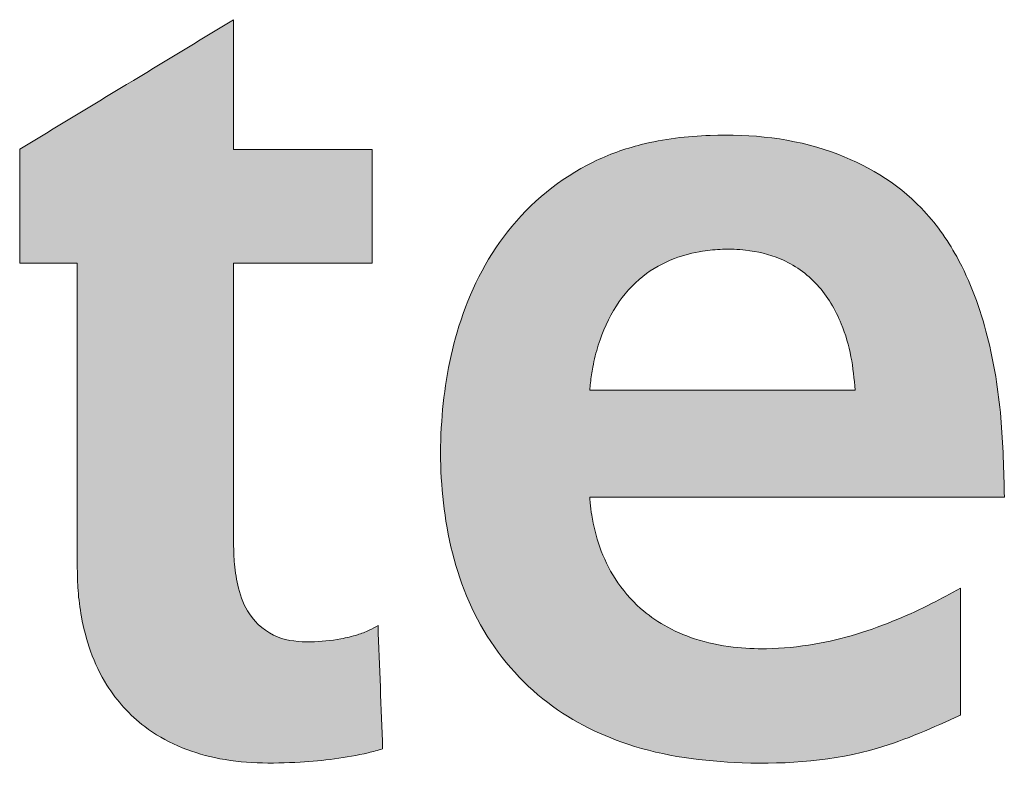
# Paper-space layout 'Hoja2' of a CAD drawing. Header units: millimetres. Extents: x 195 to 7681, y 65 to 5395.
# Tile 7 of 13: x 5647 to 5785, y 249 to 354. Entities that reach past the tile are written whole.
import ezdxf

# ---------------------------------------------------------------- set-up
doc = ezdxf.new("R2010")
doc.units = ezdxf.units.MM

# ---------------------------------------------------------------- blocks, each defined once
blk = doc.blocks.new('LOGO_sombreado')
at = {"linetype": 'Continuous', "ltscale": 13}
h = blk.add_hatch(color=7, dxfattribs=at)
edge = h.paths.add_edge_path(flags=0)
edge.add_line((394.38, 175.74), (394.38, 159.72))
edge.add_line((394.38, 159.72), (402.46, 159.72))
edge.add_line((402.46, 159.72), (402.46, 116.89))
edge.add_spline(control_points=[(402.46, 116.89), (402.48, 115.86), (402.53, 113.58), (403.03, 109.66), (404.21, 105.11), (406.82, 99.61), (412.28, 93.56), (422.06, 89.48), (432.98, 89.44), (440.88, 90.34), (444.66, 91.36), (445.33, 91.54)], knot_values=[1, 1, 1, 1, 1.051786, 1.114942, 1.199039, 1.287641, 1.419841, 1.600257, 1.8029, 1.96483, 2, 2, 2, 2], weights=[1, 1, 1, 1, 1, 1, 1, 1, 1, 1, 1, 1], degree=3, periodic=0)
edge.add_line((445.33, 91.54), (444.68, 108.87))
edge.add_spline(control_points=[(444.68, 108.87), (444.28, 108.64), (443.36, 108.11), (441.61, 107.48), (438.87, 106.82), (435.11, 106.45), (430.29, 106.82), (426.5, 109.98), (425.02, 113.93), (424.48, 117.29), (424.42, 119.38), (424.4, 120.32)], knot_values=[3, 3, 3, 3, 3.046639, 3.106422, 3.186605, 3.329255, 3.487089, 3.658935, 3.789624, 3.905168, 4, 4, 4, 4], weights=[1, 1, 1, 1, 1, 1, 1, 1, 1, 1, 1, 1], degree=3, periodic=0)
edge.add_line((424.4, 120.32), (424.4, 159.72))
edge.add_line((424.4, 159.72), (443.84, 159.72))
edge.add_line((443.84, 159.72), (443.84, 175.71))
edge.add_line((443.84, 175.71), (424.4, 175.71))
edge.add_line((424.4, 175.71), (424.4, 193.92))
edge.add_line((424.4, 193.92), (394.38, 175.74))
h = blk.add_hatch(color=7, dxfattribs=at)
edge = h.paths.add_edge_path(flags=0)
edge.add_spline(control_points=[(532.61, 126.87), (532.53, 130.61), (532.36, 138.21), (530.54, 149.69), (526.9, 159.83), (520.01, 169.53), (507.95, 176.77), (493.77, 178.24), (482.4, 176.91), (472.15, 173.24), (462.07, 164.97), (455.51, 151.48), (453.14, 137.39), (453.64, 123.28), (457.79, 109.32), (466.97, 98), (480.4, 91.09), (496.71, 88.96), (512.97, 90.17), (522.62, 94.55), (526.43, 96.28)], knot_values=[2, 2, 2, 2, 2.046636, 2.094673, 2.144469, 2.179489, 2.241297, 2.312824, 2.353394, 2.38323, 2.447727, 2.509726, 2.566319, 2.624545, 2.684606, 2.744772, 2.800798, 2.868547, 2.948019, 3, 3, 3, 3], weights=[1, 1, 1, 1, 1, 1, 1, 1, 1, 1, 1, 1, 1, 1, 1, 1, 1, 1, 1, 1, 1], degree=3, periodic=0)
edge.add_line((526.43, 96.28), (526.43, 114.1))
edge.add_spline(control_points=[(526.43, 114.1), (525.09, 113.37), (522.21, 111.8), (517.37, 109.56), (511.9, 107.55), (505.74, 106.07), (499.91, 105.5), (494.25, 105.72), (489.35, 106.76), (484.95, 108.68), (481.06, 111.45), (477.88, 115.17), (475.69, 119.73), (474.8, 123.42), (474.48, 125.78), (474.42, 126.62), (474.4, 126.87)], knot_values=[0, 0, 0, 0, 0.070474, 0.150335, 0.244816, 0.33762, 0.440531, 0.512328, 0.597394, 0.66882, 0.731042, 0.815182, 0.890714, 0.961299, 0.988276, 1, 1, 1, 1], weights=[1, 1, 1, 1, 1, 1, 1, 1, 1, 1, 1, 1, 1, 1, 1, 1, 1], degree=3, periodic=0)
edge.add_line((474.4, 126.87), (532.61, 126.87))
edge = h.paths.add_edge_path(flags=0)
edge.add_spline(control_points=[(474.4, 141.91), (474.43, 142.25), (474.53, 143.34), (474.86, 145.47), (475.77, 149.2), (477.8, 153.78), (481.57, 158.03), (485.92, 160.47), (489.82, 161.46), (493.19, 161.75), (496.88, 161.64), (501.69, 160.52), (506.71, 156.98), (509.72, 151.8), (511.22, 146.66), (511.52, 143.49), (511.68, 141.91)], knot_values=[0, 0, 0, 0, 0.017075, 0.053986, 0.106701, 0.206715, 0.298238, 0.38232, 0.449502, 0.495974, 0.549057, 0.631866, 0.736734, 0.842394, 0.921775, 1, 1, 1, 1], weights=[1, 1, 1, 1, 1, 1, 1, 1, 1, 1, 1, 1, 1, 1, 1, 1, 1], degree=3, periodic=0)
edge.add_line((511.68, 141.91), (474.4, 141.91))
at = {"color": 8, "linetype": 'Continuous', "lineweight": 0, "ltscale": 13}
for points in [[(424.4, 193.92), (414.39, 187.86), (404.39, 181.8), (394.38, 175.74)], [(424.4, 175.71), (424.4, 181.78), (424.4, 187.85), (424.4, 193.92)], [(394.38, 175.74), (394.38, 170.4), (394.38, 165.06), (394.38, 159.72)], [(443.84, 175.71), (437.36, 175.71), (430.88, 175.71), (424.4, 175.71)], [(443.84, 159.72), (443.84, 165.05), (443.84, 170.38), (443.84, 175.71)], [(394.38, 159.72), (397.07, 159.72), (399.77, 159.72), (402.46, 159.72)], [(402.46, 159.72), (402.46, 145.44), (402.46, 131.16), (402.46, 116.89)], [(424.4, 120.32), (424.4, 133.45), (424.4, 146.59), (424.4, 159.72)], [(424.4, 159.72), (430.88, 159.72), (437.36, 159.72), (443.84, 159.72)], [(511.68, 141.91), (499.25, 141.91), (486.82, 141.91), (474.4, 141.91)], [(474.4, 126.87), (493.8, 126.87), (513.2, 126.87), (532.61, 126.87)], [(526.43, 96.28), (526.43, 102.22), (526.43, 108.16), (526.43, 114.1)], [(445.33, 91.54), (445.12, 97.32), (444.9, 103.1), (444.68, 108.87)]]:
    blk.add_open_spline(points, degree=3, dxfattribs=at)
for points, knots in [([(532.61, 126.87), (532.53, 130.61), (532.36, 138.21), (530.54, 149.69), (526.9, 159.83), (520.01, 169.53), (507.95, 176.77), (493.77, 178.24), (482.4, 176.91), (472.15, 173.24), (462.07, 164.97), (455.51, 151.48), (453.14, 137.39), (453.64, 123.28), (457.79, 109.32), (466.97, 98), (480.4, 91.09), (496.71, 88.96), (512.97, 90.17), (522.62, 94.55), (526.43, 96.28)], [2, 2, 2, 2, 2.046636, 2.094673, 2.144469, 2.179489, 2.241297, 2.312824, 2.353394, 2.38323, 2.447727, 2.509726, 2.566319, 2.624545, 2.684606, 2.744772, 2.800798, 2.868547, 2.948019, 3, 3, 3, 3]), ([(474.4, 141.91), (474.43, 142.25), (474.53, 143.34), (474.86, 145.47), (475.77, 149.2), (477.8, 153.78), (481.57, 158.03), (485.92, 160.47), (489.82, 161.46), (493.19, 161.75), (496.88, 161.64), (501.69, 160.52), (506.71, 156.98), (509.72, 151.8), (511.22, 146.66), (511.52, 143.49), (511.68, 141.91)], [0, 0, 0, 0, 0.017075, 0.053986, 0.106701, 0.206715, 0.298238, 0.38232, 0.449502, 0.495974, 0.549057, 0.631866, 0.736734, 0.842394, 0.921775, 1, 1, 1, 1]), ([(526.43, 114.1), (525.09, 113.37), (522.21, 111.8), (517.37, 109.56), (511.9, 107.55), (505.74, 106.07), (499.91, 105.5), (494.25, 105.72), (489.35, 106.76), (484.95, 108.68), (481.06, 111.45), (477.88, 115.17), (475.69, 119.73), (474.8, 123.42), (474.48, 125.78), (474.42, 126.62), (474.4, 126.87)], [0, 0, 0, 0, 0.070474, 0.150335, 0.244816, 0.33762, 0.440531, 0.512328, 0.597394, 0.66882, 0.731042, 0.815182, 0.890714, 0.961299, 0.988276, 1, 1, 1, 1]), ([(444.68, 108.87), (444.28, 108.64), (443.36, 108.11), (441.61, 107.48), (438.87, 106.82), (435.11, 106.45), (430.29, 106.82), (426.5, 109.98), (425.02, 113.93), (424.48, 117.29), (424.42, 119.38), (424.4, 120.32)], [3, 3, 3, 3, 3.046639, 3.106422, 3.186605, 3.329255, 3.487089, 3.658935, 3.789624, 3.905168, 4, 4, 4, 4]), ([(402.46, 116.89), (402.48, 115.86), (402.53, 113.58), (403.03, 109.66), (404.21, 105.11), (406.82, 99.61), (412.28, 93.56), (422.06, 89.48), (432.98, 89.44), (440.88, 90.34), (444.66, 91.36), (445.33, 91.54)], [1, 1, 1, 1, 1.051786, 1.114942, 1.199039, 1.287641, 1.419841, 1.600257, 1.8029, 1.96483, 2, 2, 2, 2])]:
    blk.add_open_spline(points, degree=3, knots=knots, dxfattribs=at)

psp = doc.layouts.new('Hoja2')

# ---------------------------------------------------------------- block references
at = {"color": 7, "linetype": 'Continuous', "ltscale": 13}
psp.add_blockref('LOGO_sombreado', (5252.13, 159.87), dxfattribs=at)

doc.saveas('drawing.dxf')
